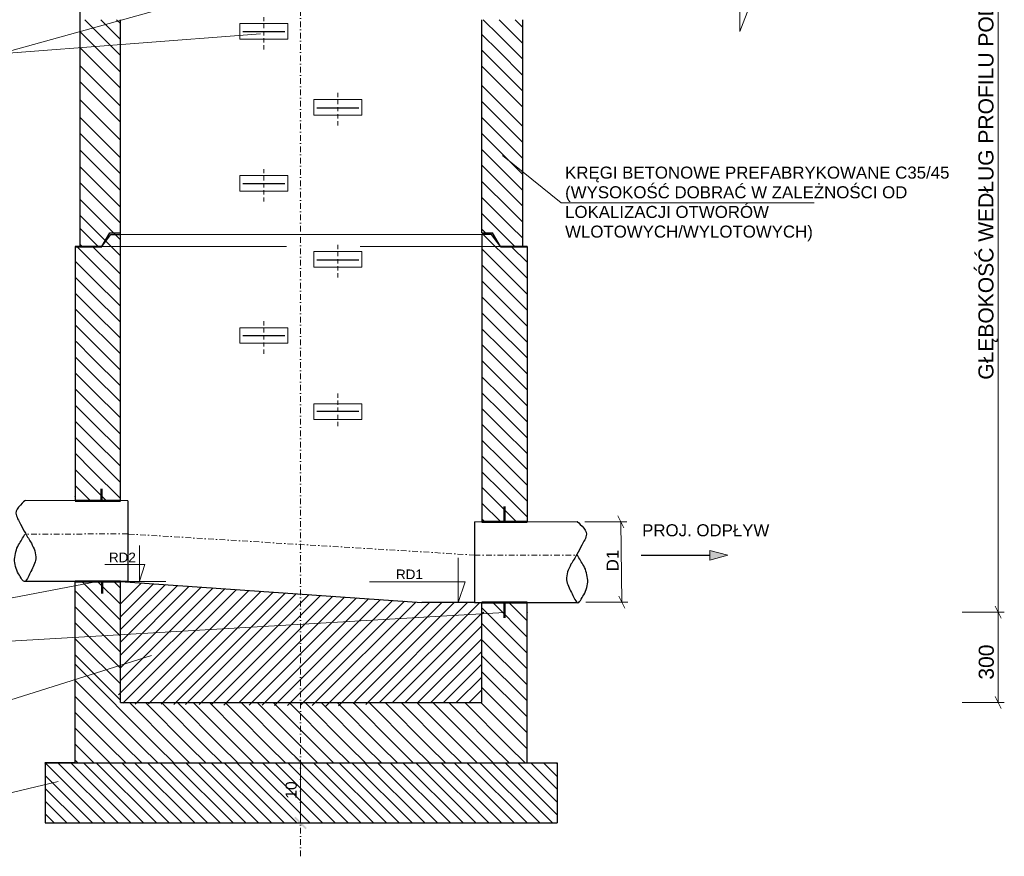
# Model space of a CAD drawing. Header units: millimetres. Extents: x 17183 to 59232, y 4375 to 14942.
# Tile 8 of 12: x 33699 to 36968, y 7706 to 10484. Entities that reach past the tile are written whole.
import ezdxf
from ezdxf.enums import TextEntityAlignment as Align

# ---------------------------------------------------------------- set-up
doc = ezdxf.new("R2010")
doc.units = ezdxf.units.MM
for name, pattern in [('DGN Style 2', [23.51279, 14.107674, -9.405116]), ('DGN Style 3', [857.226944, 612.30496, -244.921984]), ('DGN Style 4', [37.643977, 18.810232, -9.405116, 0.023513, -9.405116])]:
    doc.linetypes.add(name, pattern=pattern)
for name, color, linetype, lineweight in [('A3 poziomo', 7, 'Continuous', 20), ('land_info', 7, 'Continuous', 20), ('landscape', 7, 'Continuous', 20), ('Level 11', 7, 'Continuous', 20), ('Level 22', 7, 'Continuous', 20), ('Level 24', 7, 'Continuous', 20), ('Level 50', 7, 'Continuous', 20), ('Level 53', 7, 'Continuous', 20), ('Level 60', 7, 'Continuous', 20), ('Level 62', 7, 'Continuous', 0), ('Level 7', 7, 'Continuous', 0), ('PRZEKROJE', 1, 'Continuous', 30), ('roads_info', 7, 'Continuous', 20), ('runway_info', 7, 'Continuous', 20), ('seed', 7, 'Continuous', 20), ('współpraca', 7, 'Continuous', 20)]:
    doc.layers.add(name, color=color, linetype=linetype, lineweight=lineweight)
for name, color, linetype in [('PDF _0', 7, 'Continuous'), ('PDF _02. Wymiary i domiary', 7, 'Continuous'), ('PDF _Tekst', 7, 'Continuous')]:
    doc.layers.add(name, color=color, linetype=linetype)
doc.styles.add('PDF Arial', font='arial.ttf')
doc.styles.add('Style-Arial', font='arial.ttf')

# ---------------------------------------------------------------- blocks, each defined once
blk = doc.blocks.new('*U12')
at = {"layer": 'Level 53', "linetype": 'Continuous', "lineweight": 13}
blk.add_hatch(color=256, dxfattribs=at).paths.add_polyline_path([(-368, -68), (-628, 0), (-368, 72)])
at = {"layer": 'Level 53', "color": 7, "linetype": 'Continuous', "lineweight": 30}
blk.add_line((631, 0), (-368, 0), dxfattribs=at)
at = {"layer": 'Level 53', "color": 7, "linetype": 'Continuous', "lineweight": 13, "flags": 128}
blk.add_lwpolyline([(-628, 0), (-368, 72), (-368, -68)], close=True, dxfattribs=at)
blk = doc.blocks.new('*U15')
at = {"layer": 'Level 50', "color": 7, "linetype": 'Continuous', "lineweight": 53}
blk.add_line((4.92, 0), (-4.92, 0), dxfattribs=at)
at = {"layer": 'Level 50', "color": 7, "linetype": 'Continuous', "lineweight": 13, "extrusion": (0, 0, -1), "flags": 128}
blk.add_lwpolyline([(1.88, 7.98), (1.88, -7.98), (4.92, 0)], dxfattribs=at)
blk = doc.blocks.new('*U16')
at = {"layer": 'Level 62', "color": 7, "linetype": 'Continuous', "lineweight": 13}
for q in [(-3.46, 0), (3.46, 0)]:
    blk.add_line((0, 0), q, dxfattribs=at)
blk = doc.blocks.new('*U14')
at = {"layer": 'Level 62', "color": 7, "linetype": 'Continuous', "lineweight": 13}
for q in [(-3.46, 0), (3.46, 0)]:
    blk.add_line((0, 0), q, dxfattribs=at)
blk = doc.blocks.new('*U13')
at = {"layer": 'Level 62', "color": 7, "linetype": 'Continuous', "lineweight": 13, "extrusion": (0, 0, -1), "flags": 128}
blk.add_lwpolyline([(4.72, 3.24), (4.72, -3.24), (5.7, -0.21), (-8.18, -0.21)], dxfattribs=at)
at = {"layer": 'Level 62', "color": 7, "linetype": 'Continuous', "lineweight": 13}
blk.add_blockref('*U14', (-4.72, -3.24), dxfattribs=at)

msp = doc.modelspace()

# ---------------------------------------------------------------- linework, layer by layer
at = {"lineweight": 30}
msp.add_line((35209.385, 8548.665), (35550.046, 8549.09), dxfattribs=at)
msp.add_lwpolyline([(33783.534, 8016.58), (35483.522, 8016.58)])
at = {"layer": 'A3 poziomo', "color": 0, "linetype": 'Continuous', "lineweight": 30}
for points in [[(33717, 8887.544), (33717, 8887.544), (33717, 8887.544), (33717, 8887.544), (33716.95, 8887.544), (33685.062, 8861.678), (33686.296, 8846.128), (33687.294, 8833.543), (33695.997, 8821.252), (33702.13, 8809.181), (33707.353, 8798.902), (33712.556, 8788.87), (33717.964, 8778.832), (33724.043, 8767.552), (33731.399, 8757.549), (33737.757, 8745.844), (33746.593, 8729.576), (33754.194, 8711.264), (33752.272, 8694.383), (33750.65, 8680.146), (33743.627, 8666.216), (33736.437, 8652.159), (33730.309, 8640.176), (33723.962, 8624.493), (33716.95, 8619.024), (33710.914, 8614.317), (33701.777, 8633.598), (33695.532, 8644.242), (33685.987, 8660.512), (33681.258, 8676.81), (33682.337, 8693.064), (33683.389, 8708.908), (33687.154, 8726.428), (33695.532, 8740.566), (33702.57, 8752.442), (33709.607, 8764.318), (33716.645, 8776.193)], [(35549.995, 8817.61), (35549.995, 8817.61), (35549.995, 8817.61), (35549.995, 8817.61), (35550.046, 8817.61), (35581.933, 8791.744), (35580.7, 8776.193), (35579.701, 8763.609), (35570.998, 8751.318), (35564.865, 8739.247), (35559.642, 8728.968), (35554.44, 8718.936), (35549.031, 8708.898), (35542.953, 8697.617), (35535.596, 8687.615), (35529.238, 8675.91), (35520.402, 8659.641), (35512.801, 8641.33), (35514.724, 8624.449), (35516.345, 8610.211), (35523.368, 8596.282), (35530.558, 8582.224), (35536.686, 8570.242), (35543.033, 8554.558), (35550.046, 8549.09), (35556.082, 8544.383), (35565.218, 8563.663), (35571.463, 8574.307), (35581.009, 8590.577), (35585.737, 8606.876), (35584.658, 8623.129), (35583.606, 8638.974), (35579.841, 8656.494), (35571.463, 8670.632), (35564.425, 8682.508), (35557.388, 8694.383), (35550.351, 8706.259)]]:
    msp.add_open_spline(points, degree=3, knots=[0, 0, 0, 0, 0.08406414, 0.08406414, 0.08406414, 0.18005621, 0.18005621, 0.18005621, 0.25773893, 0.25773893, 0.25773893, 0.32389321, 0.32389321, 0.32389321, 0.3982396, 0.3982396, 0.3982396, 0.50157212, 0.50157212, 0.50157212, 0.58872302, 0.58872302, 0.58872302, 0.66301229, 0.66301229, 0.66301229, 0.72695146, 0.72695146, 0.72695146, 0.82468899, 0.82468899, 0.82468899, 0.9199671, 0.9199671, 0.9199671, 1, 1, 1, 1], dxfattribs=at)
at = {"layer": 'land_info', "color": 0, "linetype": 'DGN Style 3', "lineweight": 0}
msp.add_line((33972.094, 9731.58), (35294.294, 9731.58), dxfattribs=at)
msp.add_line((33972.094, 9731.58), (35294.294, 9731.58), dxfattribs=at)
at = {"layer": 'landscape', "color": 0, "linetype": 'Continuous', "lineweight": 13}
for p, q in [((34429.756, 10419.752), (34429.756, 10471.641)), ((34429.756, 10471.641), (34589.756, 10471.641)), ((34589.756, 10419.752), (34589.756, 10471.641)), ((34429.756, 10419.752), (34589.756, 10419.752)), ((34675.066, 10167.712), (34675.066, 10219.601)), ((34675.066, 10219.601), (34835.066, 10219.601)), ((34675.066, 10219.601), (34835.066, 10219.601)), ((34835.066, 10167.712), (34835.066, 10219.601)), ((34675.066, 10167.712), (34835.066, 10167.712)), ((34429.756, 9914.752), (34429.756, 9966.641)), ((34429.756, 9966.641), (34589.756, 9966.641)), ((34589.756, 9914.752), (34589.756, 9966.641)), ((34429.756, 9914.752), (34589.756, 9914.752)), ((34675.066, 9662.712), (34675.066, 9714.601)), ((34675.066, 9714.601), (34835.066, 9714.601)), ((34675.066, 9714.601), (34835.066, 9714.601)), ((34835.066, 9662.712), (34835.066, 9714.601)), ((34675.066, 9662.712), (34835.066, 9662.712)), ((34429.756, 9409.752), (34429.756, 9461.641)), ((34429.756, 9461.641), (34589.756, 9461.641)), ((34589.756, 9409.752), (34589.756, 9461.641)), ((34429.756, 9409.752), (34589.756, 9409.752)), ((34675.066, 9208.696), (34675.066, 9156.806)), ((34675.066, 9208.696), (34835.066, 9208.696)), ((34835.066, 9208.696), (34835.066, 9156.806)), ((34675.066, 9156.806), (34835.066, 9156.806)), ((34675.066, 9156.806), (34835.066, 9156.806))]:
    msp.add_line(p, q, dxfattribs=at)
at = {"layer": 'landscape', "color": 0, "linetype": 'Continuous', "lineweight": 0}
msp.add_line((34033.534, 9771.58), (35233.534, 9771.58), dxfattribs=at)
at = {"layer": 'landscape', "color": 0, "linetype": 'Continuous', "lineweight": 30}
for p, q in [((34057.61, 8886.982), (33716.95, 8887.544)), ((34057.534, 8886.983), (34057.61, 8619.095)), ((35209.385, 8817.048), (35550.046, 8817.61)), ((35209.461, 8817.048), (35209.385, 8548.665)), ((34057.61, 8619.095), (33716.95, 8619.024)), ((34033.534, 8619.09), (35033.534, 8549.09)), ((35209.292, 8548.665), (35033.534, 8549.09))]:
    msp.add_line(p, q, dxfattribs=at)
at = {"layer": 'Level 11', "color": 0, "linetype": 'Continuous', "lineweight": 30}
for p, q in [((33898.993, 10741.58), (33898.534, 9731.58)), ((34033.46, 9933.69), (34033.534, 10484.445)), ((35233.534, 10276.58), (35233.534, 10484.439)), ((35368.534, 10484.445), (35368.534, 10236.58)), ((35233.534, 9776.58), (35233.534, 10276.58)), ((35368.534, 10236.58), (35368.534, 9731.58)), ((34033.534, 8887.022), (34033.46, 9933.69)), ((33972.094, 9731.58), (33998.594, 9776.58)), ((33998.594, 9776.58), (34033.534, 9776.58)), ((35233.534, 9776.58), (35268.474, 9776.58)), ((35233.534, 9776.58), (35268.474, 9776.58)), ((35294.974, 9731.58), (35268.474, 9776.58)), ((35294.974, 9731.58), (35268.474, 9776.58)), ((33972.094, 9731.58), (34001.184, 9771.58)), ((34001.184, 9771.58), (34033.534, 9771.58)), ((35233.534, 9771.58), (35233.495, 8817.088)), ((35265.884, 9771.58), (35233.534, 9771.58)), ((35265.884, 9771.58), (35233.534, 9771.58)), ((35294.974, 9731.58), (35265.884, 9771.58)), ((35294.974, 9731.58), (35265.884, 9771.58)), ((33883.534, 9731.58), (33883.534, 8887.269)), ((35383.534, 9731.58), (35383.534, 8817.335)), ((33883.534, 8016.58), (33883.534, 8619.059)), ((34033.534, 8216.58), (34033.534, 8619.09)), ((35233.534, 8366.58), (35233.534, 8548.695)), ((35383.534, 8016.58), (35383.534, 8548.882)), ((35233.534, 8216.58), (35233.534, 8366.58)), ((34033.534, 8216.58), (35233.534, 8216.58)), ((33883.534, 8016.58), (33783.534, 8016.58)), ((33783.534, 8016.58), (33783.559, 7816.921)), ((33883.534, 8016.58), (35383.534, 8016.58)), ((35483.522, 8016.58), (35483.547, 7816.921)), ((33783.534, 7816.921), (35483.547, 7816.921))]:
    msp.add_line(p, q, dxfattribs=at)
at = {"layer": 'Level 11', "color": 0, "linetype": 'Continuous', "lineweight": 40}
for p, q in [((33883.534, 9731.58), (33972.094, 9731.58)), ((35294.974, 9731.58), (35383.534, 9731.58)), ((35294.974, 9731.58), (35383.534, 9731.58))]:
    msp.add_line(p, q, dxfattribs=at)
at = {"layer": 'Level 22', "color": 0, "linetype": 'Continuous', "lineweight": 0}
for p, q in [((33997.248, 10402.156), (33914.959, 10484.445)), ((34033.534, 10471.666), (34020.792, 10484.445)), ((35368.534, 10406.205), (35290.516, 10484.445)), ((35289.38, 10379.684), (35233.534, 10435.53)), ((34033.534, 10365.87), (33997.248, 10402.156)), ((33970.424, 10320.156), (33899.8, 10390.779)), ((35368.534, 10300.53), (35289.38, 10379.684)), ((35289.38, 10274.084), (35233.534, 10329.771)), ((34033.504, 10257.076), (33970.424, 10320.156)), ((34033.488, 10143.94), (33899.8, 10277.628)), ((35328.705, 10170.437), (35233.534, 10265.662)), ((35368.534, 10194.892), (35289.38, 10274.084)), ((35368.534, 10236.508), (35368.462, 10236.58)), ((35368.534, 10130.664), (35328.705, 10170.437)), ((35328.705, 10064.237), (35233.534, 10159.363)), ((34033.457, 9972.978), (33898.613, 10107.822)), ((34033.461, 9917.693), (33898.606, 10052.548)), ((35328.705, 9958.337), (35233.534, 10053.508)), ((35368.534, 10024.295), (35328.705, 10064.237)), ((34033.469, 9809.01), (33898.624, 9943.854)), ((35328.705, 9852.737), (35233.534, 9947.638)), ((35368.534, 9918.508), (35328.705, 9958.337)), ((35328.705, 9745.937), (35233.534, 9841.243)), ((35368.534, 9812.889), (35328.705, 9852.737)), ((33970.424, 9763.378), (33899.8, 9834.002)), ((34033.476, 9700.326), (33970.424, 9763.378)), ((35277.958, 9731.58), (35237.958, 9771.58)), ((35343.07, 9731.58), (35328.705, 9745.937)), ((33906.246, 9731.58), (33898.534, 9739.292)), ((34033.534, 9638.928), (33941.068, 9731.394)), ((35300.616, 9708.922), (35277.958, 9731.58)), ((35383.534, 9626.004), (35300.616, 9708.922)), ((33941.068, 9625.494), (33883.534, 9683.061)), ((35300.616, 9603.022), (35233.534, 9670.142)), ((34033.534, 9533.159), (33941.068, 9625.494)), ((35383.534, 9520.221), (35300.616, 9603.022)), ((33941.068, 9519.294), (33883.534, 9576.801)), ((35300.616, 9496.822), (35233.534, 9563.872)), ((34033.534, 9426.565), (33941.068, 9519.294)), ((35383.534, 9413.668), (35300.616, 9496.822)), ((33941.068, 9413.394), (33883.534, 9470.928)), ((35300.616, 9390.922), (35233.534, 9458.004)), ((34033.534, 9320.928), (33941.068, 9413.394)), ((35383.534, 9308.004), (35300.616, 9390.922)), ((33941.068, 9307.794), (33883.534, 9365.165)), ((35300.616, 9285.322), (35233.534, 9352.214)), ((34033.534, 9215.285), (33941.068, 9307.794)), ((35383.534, 9202.365), (35300.616, 9285.322)), ((33941.068, 9200.994), (33883.534, 9258.609)), ((35300.616, 9178.522), (35233.534, 9245.699)), ((34033.534, 9108.58), (33941.068, 9200.994)), ((35383.534, 9095.651), (35300.616, 9178.522)), ((33941.068, 9093.94), (33883.534, 9151.555)), ((35300.616, 9073.901), (35233.534, 9141.077)), ((34033.534, 9001.526), (33941.068, 9093.94)), ((35383.534, 8991.029), (35300.616, 9073.901)), ((33941.068, 8986.886), (33883.534, 9044.501)), ((35300.616, 8968.469), (35233.534, 9035.645)), ((34033.533, 8894.473), (33941.068, 8986.886)), ((35383.534, 8885.597), (35300.616, 8968.469)), ((33934.134, 8886.775), (33883.534, 8937.447)), ((35300.616, 8864.659), (35233.534, 8931.835)), ((35348.025, 8817.277), (35300.616, 8864.659)), ((34033.534, 8543.425), (33957.885, 8619.074)), ((33941.068, 8529.991), (33883.534, 8587.557)), ((35383.534, 8487.816), (35322.572, 8548.806)), ((34033.534, 8437.656), (33941.068, 8529.991)), ((35383.534, 8381.244), (35233.534, 8531.159)), ((33941.068, 8423.791), (33883.534, 8481.298)), ((34033.534, 8331.062), (33941.068, 8423.791)), ((35383.534, 8275.519), (35233.534, 8425.519)), ((33941.068, 8317.891), (33883.534, 8375.425)), ((34033.031, 8225.928), (33941.068, 8317.891)), ((35383.534, 8169.019), (35233.534, 8319.019)), ((34102.63, 8071.423), (33883.534, 8290.519)), ((34208.53, 8071.423), (34063.291, 8216.58)), ((34314.73, 8071.423), (34169.642, 8216.58)), ((34420.63, 8071.423), (34275.474, 8216.58)), ((34420.63, 8177.323), (34381.355, 8216.58)), ((34633.03, 8071.423), (34487.668, 8216.58)), ((34738.63, 8071.423), (34593.474, 8216.58)), ((34845.13, 8071.423), (34699.974, 8216.58)), ((34951.03, 8071.423), (34805.791, 8216.58)), ((35057.23, 8071.423), (34912.142, 8216.58)), ((35163.13, 8071.423), (35017.974, 8216.58)), ((35163.13, 8177.323), (35123.855, 8216.58)), ((35375.53, 8071.423), (35230.168, 8216.58)), ((33996.13, 8071.423), (33883.534, 8184.019)), ((34526.23, 8071.423), (34420.63, 8177.323)), ((35268.73, 8071.423), (35163.13, 8177.323)), ((33890.53, 8071.423), (33883.534, 8078.41)), ((33945.343, 8016.58), (33890.53, 8071.423)), ((34050.974, 8016.58), (33996.13, 8071.423)), ((34157.474, 8016.58), (34102.63, 8071.423)), ((34263.296, 8016.58), (34208.53, 8071.423)), ((34369.729, 8016.58), (34314.73, 8071.423)), ((34475.474, 8016.58), (34420.63, 8071.423)), ((34581.099, 8016.58), (34526.23, 8071.423)), ((34687.843, 8016.58), (34633.03, 8071.423)), ((34793.474, 8016.58), (34738.63, 8071.423)), ((34899.974, 8016.58), (34845.13, 8071.423)), ((35005.796, 8016.58), (34951.03, 8071.423)), ((35112.229, 8016.58), (35057.23, 8071.423)), ((35217.974, 8016.58), (35163.13, 8071.423)), ((35323.599, 8016.58), (35268.73, 8071.423)), ((35383.534, 8063.415), (35375.53, 8071.423))]:
    msp.add_line(p, q, dxfattribs=at)
at = {"layer": 'Level 22', "color": 0, "linetype": 'DGN Style 3', "lineweight": 0}
for p, q in [((33997.248, 10455.256), (33968.072, 10484.445)), ((35289.38, 10432.784), (35237.742, 10484.445)), ((35368.534, 10459.53), (35343.619, 10484.445)), ((33970.424, 10373.256), (33899.8, 10443.91)), ((34033.534, 10419.173), (33997.248, 10455.256)), ((35342.78, 10379.684), (35289.38, 10432.784)), ((34023.824, 10320.156), (33970.424, 10373.256)), ((35236.88, 10379.684), (35233.534, 10383.03)), ((35289.38, 10327.184), (35236.88, 10379.684)), ((35368.534, 10353.918), (35342.78, 10379.684)), ((33970.424, 10260.104), (33899.8, 10330.759)), ((34033.511, 10310.464), (34023.824, 10320.156)), ((35368.534, 10248.03), (35289.38, 10327.184)), ((34032.116, 10198.759), (33970.424, 10260.104)), ((34033.483, 10084.301), (33898.578, 10219.263)), ((35328.705, 10117.337), (35233.534, 10212.508)), ((34024.75, 10034.785), (33898.604, 10160.986)), ((35328.705, 10011.437), (35233.534, 10106.649)), ((35368.534, 10077.508), (35328.705, 10117.337)), ((34033.453, 10026.13), (34024.75, 10034.785)), ((35368.534, 9971.832), (35328.705, 10011.437)), ((34024.762, 9870.816), (33898.615, 9997.018)), ((35276.205, 9958.337), (35233.534, 10001.008)), ((35328.705, 9905.837), (35276.205, 9958.337)), ((34033.461, 9917.693), (34023.812, 9927.346)), ((35368.534, 9866.008), (35328.705, 9905.837)), ((33970.424, 9816.478), (33898.605, 9888.328)), ((35328.705, 9799.337), (35233.534, 9894.508)), ((34033.465, 9862.162), (34024.762, 9870.816)), ((34023.824, 9763.378), (33970.424, 9816.478)), ((33959.354, 9731.58), (33898.534, 9792.449)), ((35245.768, 9776.58), (35233.534, 9788.8)), ((35368.534, 9759.508), (35328.705, 9799.337)), ((34033.472, 9753.725), (34023.824, 9763.378)), ((33941.068, 9678.894), (33888.382, 9731.58)), ((35300.616, 9656.422), (35233.534, 9723.504)), ((35383.534, 9679.171), (35331.083, 9731.58)), ((34033.534, 9586.428), (33941.068, 9678.894)), ((35383.534, 9573.504), (35300.616, 9656.422)), ((33941.068, 9572.394), (33883.534, 9629.928)), ((35300.616, 9549.922), (35233.534, 9617.004)), ((34033.534, 9479.928), (33941.068, 9572.394)), ((35383.534, 9467.004), (35300.616, 9549.922)), ((33941.068, 9466.494), (33883.534, 9524.053)), ((35300.616, 9444.022), (35233.534, 9511.133)), ((33994.468, 9413.394), (33941.068, 9466.494)), ((33888.568, 9413.394), (33883.534, 9418.428)), ((35354.016, 9390.922), (35300.616, 9444.022)), ((33941.068, 9360.894), (33888.568, 9413.394)), ((34033.534, 9374.311), (33994.468, 9413.394)), ((35248.116, 9390.922), (35233.534, 9405.504)), ((35300.616, 9338.422), (35248.116, 9390.922)), ((35383.534, 9361.391), (35354.016, 9390.922)), ((34033.534, 9268.428), (33941.068, 9360.894)), ((35383.534, 9255.504), (35300.616, 9338.422)), ((33941.068, 9254.394), (33883.534, 9311.928)), ((35300.616, 9231.922), (35233.534, 9299.004)), ((34033.534, 9161.928), (33941.068, 9254.394)), ((35383.534, 9149.004), (35300.616, 9231.922)), ((33941.068, 9147.34), (33883.534, 9204.874)), ((35300.616, 9126.322), (35233.534, 9193.328)), ((34033.534, 9054.874), (33941.068, 9147.34)), ((35383.534, 9043.352), (35300.616, 9126.322)), ((33941.068, 9040.286), (33883.534, 9097.82)), ((35300.616, 9021.701), (35233.534, 9088.707)), ((34033.534, 8947.82), (33941.068, 9040.286)), ((33941.068, 8933.232), (33883.534, 8990.765)), ((35383.534, 8938.73), (35300.616, 9021.701)), ((35300.616, 8916.269), (35233.534, 8983.274)), ((33987.16, 8887.14), (33941.068, 8933.232)), ((35383.534, 8833.298), (35300.616, 8916.269)), ((35295.878, 8817.191), (35233.534, 8879.464)), ((35243.535, 8817.104), (35233.534, 8827.093)), ((34033.534, 8490.925), (33905.396, 8619.063)), ((34033.534, 8597.115), (34011.564, 8619.085)), ((33941.068, 8476.891), (33883.534, 8534.425)), ((35383.534, 8434.519), (35269.314, 8548.74)), ((34033.534, 8384.425), (33941.068, 8476.891)), ((35383.534, 8328.781), (35233.534, 8478.875)), ((33941.068, 8370.991), (33883.534, 8428.55)), ((33994.468, 8317.891), (33941.068, 8370.991)), ((35383.534, 8222.297), (35233.534, 8372.176)), ((34155.73, 8071.423), (33883.534, 8343.79)), ((34033.534, 8278.808), (33994.468, 8317.891)), ((34049.53, 8071.423), (33883.534, 8237.285)), ((35383.534, 8116.519), (35233.534, 8266.519)), ((34261.63, 8071.423), (34116.474, 8216.58)), ((34368.13, 8071.423), (34222.974, 8216.58)), ((34420.63, 8124.523), (34328.614, 8216.58)), ((34579.63, 8071.423), (34434.474, 8216.58)), ((34686.13, 8071.423), (34540.974, 8216.58)), ((34792.03, 8071.423), (34646.756, 8216.58)), ((34898.23, 8071.423), (34753.165, 8216.58)), ((35004.13, 8071.423), (34858.974, 8216.58)), ((35110.63, 8071.423), (34965.474, 8216.58)), ((35163.13, 8124.523), (35071.114, 8216.58)), ((35322.13, 8071.423), (35176.974, 8216.58)), ((33943.63, 8071.423), (33883.534, 8131.519)), ((34474.03, 8071.423), (34420.63, 8124.523)), ((35216.53, 8071.423), (35163.13, 8124.523)), ((33998.474, 8016.58), (33943.63, 8071.423)), ((34104.329, 8016.58), (34049.53, 8071.423)), ((34210.636, 8016.58), (34155.73, 8071.423)), ((34316.474, 8016.58), (34261.63, 8071.423)), ((34420.63, 8018.923), (34368.13, 8071.423)), ((34528.85, 8016.58), (34474.03, 8071.423)), ((34634.474, 8016.58), (34579.63, 8071.423)), ((34740.974, 8016.58), (34686.13, 8071.423)), ((34846.829, 8016.58), (34792.03, 8071.423)), ((34953.136, 8016.58), (34898.23, 8071.423)), ((35058.974, 8016.58), (35004.13, 8071.423)), ((35163.13, 8018.923), (35110.63, 8071.423)), ((35271.35, 8016.58), (35216.53, 8071.423)), ((35376.974, 8016.58), (35322.13, 8071.423)), ((33891.974, 8016.58), (33883.534, 8025.019)), ((34422.974, 8016.58), (34420.63, 8018.923)), ((35165.474, 8016.58), (35163.13, 8018.923))]:
    msp.add_line(p, q, dxfattribs=at)
at = {"layer": 'Level 22', "color": 0, "linetype": 'DGN Style 4', "lineweight": 0}
for p, q in [((34057.565, 8776.621), (33716.95, 8776.524)), ((35209.43, 8706.598), (35550.046, 8706.59))]:
    msp.add_line(p, q, dxfattribs=at)
at = {"layer": 'Level 22', "color": 0, "linetype": 'DGN Style 4'}
msp.add_line((35209.43, 8706.598), (34057.565, 8776.621), dxfattribs=at)
at = {"layer": 'Level 24', "color": 0, "linetype": 'Continuous', "lineweight": 50}
for p, q in [((33970.478, 8887.025), (33970.478, 8927.025)), ((34033.534, 8887.022), (33883.534, 8887.269)), ((35308.218, 8868.043), (35308.218, 8818.043)), ((35383.535, 8817.335), (35233.495, 8817.088)), ((34033.522, 8619.091), (33883.534, 8619.059)), ((33972.593, 8579.481), (33972.593, 8619.481)), ((35383.535, 8548.882), (35233.535, 8548.695)), ((35309.015, 8498.254), (35309.014, 8548.789))]:
    msp.add_line(p, q, dxfattribs=at)
at = {"layer": 'Level 60', "color": 0, "linetype": 'Continuous', "lineweight": 0}
for p, q in [((34033.534, 8544.154), (34103.568, 8614.188)), ((34033.534, 8501.727), (34143.219, 8611.412)), ((34033.534, 8459.301), (34182.87, 8608.636)), ((34033.534, 8416.874), (34222.521, 8605.861)), ((34033.534, 8374.448), (34262.172, 8603.085)), ((34033.534, 8332.022), (34301.822, 8600.31)), ((34033.534, 8289.595), (34341.473, 8597.534)), ((34027.591, 8242.477), (34379.955, 8594.84)), ((34041.618, 8214.391), (34419.313, 8592.085)), ((34082.168, 8211.575), (34459.841, 8589.248)), ((34126.471, 8212.201), (34500.661, 8586.391)), ((34168.898, 8211.575), (34540.897, 8583.575)), ((34210.698, 8210.324), (34581.132, 8580.758)), ((34249.997, 8210.95), (34617.275, 8578.228)), ((34294.926, 8210.324), (34659.849, 8575.248)), ((34335.475, 8210.324), (34697.746, 8572.595)), ((34377.276, 8208.447), (34738.566, 8569.738)), ((34427.21, 8216.58), (34777.633, 8567.003)), ((34461.19, 8208.134), (34817.283, 8564.227)), ((34503.617, 8207.822), (34857.227, 8561.431)), ((34545.418, 8207.196), (34896.877, 8558.656)), ((34587.844, 8207.509), (34936.236, 8555.901)), ((34632.46, 8209.073), (34976.471, 8553.084)), ((34669.882, 8206.57), (35013.784, 8550.472)), ((34714.185, 8203.442), (35059.769, 8549.027)), ((34757.862, 8205.945), (35100.845, 8548.927)), ((34805.919, 8213.452), (35141.297, 8548.83)), ((34847.72, 8210.95), (35185.493, 8548.723)), ((34893.9, 8216.58), (35226.116, 8548.796)), ((34936.327, 8216.58), (35233.534, 8513.788)), ((35233.534, 8510.55), (35239.565, 8516.58)), ((34978.753, 8216.58), (35233.534, 8471.362)), ((35021.179, 8216.58), (35233.534, 8428.935)), ((35063.606, 8216.58), (35233.534, 8386.509)), ((35106.032, 8216.58), (35233.534, 8344.082)), ((35148.459, 8216.58), (35233.534, 8301.656)), ((35190.885, 8216.58), (35233.534, 8259.229)), ((35233.311, 8216.58), (35233.534, 8216.803)), ((33983.194, 7816.921), (33783.534, 8016.58)), ((34025.62, 7816.921), (33825.961, 8016.58)), ((34068.046, 7816.921), (33868.387, 8016.58)), ((34110.473, 7816.921), (33910.814, 8016.58)), ((34152.899, 7816.921), (33953.24, 8016.58)), ((34195.326, 7816.921), (33995.666, 8016.58)), ((34237.752, 7816.921), (34038.093, 8016.58)), ((34280.178, 7816.921), (34080.519, 8016.58)), ((34322.605, 7816.921), (34122.946, 8016.58)), ((34365.031, 7816.921), (34165.372, 8016.58)), ((34407.458, 7816.921), (34207.798, 8016.58)), ((34449.884, 7816.921), (34250.225, 8016.58)), ((34492.31, 7816.921), (34292.651, 8016.58)), ((34534.737, 7816.921), (34335.078, 8016.58)), ((34577.163, 7816.921), (34377.504, 8016.58)), ((34619.59, 7816.921), (34419.93, 8016.58)), ((34662.016, 7816.921), (34462.357, 8016.58)), ((34704.442, 7816.921), (34504.783, 8016.58)), ((34746.869, 7816.921), (34547.21, 8016.58)), ((34789.295, 7816.921), (34589.636, 8016.58)), ((34831.722, 7816.921), (34632.062, 8016.58)), ((34874.148, 7816.921), (34674.489, 8016.58)), ((34916.575, 7816.921), (34716.915, 8016.58)), ((34959.001, 7816.921), (34759.342, 8016.58)), ((35001.427, 7816.921), (34801.768, 8016.58)), ((35043.854, 7816.921), (34844.195, 8016.58)), ((35086.28, 7816.921), (34886.621, 8016.58)), ((35128.707, 7816.921), (34929.047, 8016.58)), ((35171.133, 7816.921), (34971.474, 8016.58)), ((35213.559, 7816.921), (35013.9, 8016.58)), ((35255.986, 7816.921), (35056.327, 8016.58)), ((35298.412, 7816.921), (35098.753, 8016.58)), ((35340.839, 7816.921), (35141.179, 8016.58)), ((35383.265, 7816.921), (35183.606, 8016.58)), ((35425.691, 7816.921), (35226.032, 8016.58)), ((35468.118, 7816.921), (35268.459, 8016.58)), ((35483.543, 7843.922), (35310.885, 8016.58)), ((35483.538, 7886.353), (35353.311, 8016.58)), ((35483.533, 7928.785), (35395.738, 8016.58)), ((35483.527, 7971.217), (35438.164, 8016.58)), ((35483.522, 8013.649), (35480.591, 8016.58)), ((33940.767, 7816.921), (33783.54, 7974.148)), ((33898.341, 7816.921), (33783.545, 7931.717)), ((33855.914, 7816.921), (33783.55, 7889.285)), ((33813.488, 7816.921), (33783.556, 7846.853))]:
    msp.add_line(p, q, dxfattribs=at)
for p in [(35233.534, 9016.58), (35383.936, 9018.621), (35383.936, 9018.621), (33883.094, 8902.005), (33883.094, 8902.005), (34033.094, 8902.005), (34033.094, 8902.005), (35233.936, 8516.156), (35233.936, 8516.156), (35383.936, 8516.156), (35383.936, 8516.156), (33783.534, 8016.58)]:
    msp.add_point(p, dxfattribs=at)
at = {"layer": 'Level 62', "color": 0, "linetype": 'Continuous', "lineweight": 13, "flags": 128}
msp.add_lwpolyline([(34096.783, 8738.427), (34096.783, 8619.811), (34114.698, 8675.272), (33982.122, 8675.272)], dxfattribs=at)
at = {"layer": 'Level 7', "color": 0, "linetype": 'Continuous', "lineweight": 0}
for p, q in [((36947.782, 11883.888), (36947.782, 8516.918)), ((36947.782, 8596.918), (36947.782, 8516.918)), ((36937.782, 8536.918), (36957.782, 8496.918)), ((36827.782, 8516.918), (36967.782, 8516.918)), ((36947.782, 8516.918), (36947.782, 8216.58)), ((36827.782, 8216.58), (36967.782, 8216.58)), ((36937.782, 8236.58), (36957.782, 8196.58))]:
    msp.add_line(p, q, dxfattribs=at)
at = {"layer": 'PDF _0', "color": 18, "true_color": 0x000000, "transparency": 33554559}
for points in [[(34614.858, 8037.165), (34610.624, 8032.931), (34652.43, 7999.593)], [(34652.43, 7999.593), (34610.624, 8032.931), (34614.858, 8037.165)], [(34610.624, 8032.931), (34652.43, 7999.593), (34648.197, 7995.888)], [(34648.197, 7995.888), (34652.43, 7999.593), (34610.624, 8032.931)], [(34614.587, 7837.505), (34610.354, 7833.272), (34652.159, 7799.933)], [(34652.159, 7799.933), (34610.354, 7833.272), (34614.587, 7837.505)], [(34610.354, 7833.272), (34652.159, 7799.933), (34647.926, 7796.229)], [(34647.926, 7796.229), (34652.159, 7799.933), (34610.354, 7833.272)]]:
    msp.add_solid(points, dxfattribs=at)
at = {"layer": 'PDF _02. Wymiary i domiary', "lineweight": 18}
msp.add_lwpolyline([(34631.792, 7816.921), (34631.792, 8016.58)], dxfattribs=at)
at = {"layer": 'PRZEKROJE', "color": 0, "linetype": 'DGN Style 4', "lineweight": 0, "flags": 128}
msp.add_lwpolyline([(34631.792, 7706.285), (34631.792, 10833.713)], dxfattribs=at)
at = {"layer": 'roads_info', "color": 0, "linetype": 'Continuous', "lineweight": 18}
for p, q in [((33631.555, 10370.749), (34763.054, 10685.4)), ((33631.555, 10370.749), (34498.275, 10437.186)), ((35496.866, 9876.515), (35301.664, 10032.961)), ((36336.753, 9876.515), (35496.866, 9876.515)), ((33957.358, 8618.644), (32589.793, 8359.051)), ((35308.936, 8516.156), (32589.793, 8359.051)), ((34136.349, 8373.036), (32899.194, 7982.54)), ((33826.943, 7954.965), (33013.998, 7758.582))]:
    msp.add_line(p, q, dxfattribs=at)
at = {"layer": 'runway_info', "color": 0, "linetype": 'Continuous', "lineweight": 30}
for p, q in [((34439.756, 10445.704), (34579.756, 10445.704)), ((34685.066, 10191.47), (34825.066, 10191.47)), ((34439.756, 9940.704), (34579.756, 9940.704)), ((34685.066, 9686.47), (34825.066, 9686.47)), ((34439.756, 9435.704), (34579.756, 9435.704)), ((34685.066, 9184.938), (34825.066, 9184.938))]:
    msp.add_line(p, q, dxfattribs=at)
at = {"layer": 'seed', "color": 0, "linetype": 'DGN Style 2', "lineweight": 0}
for p, q in [((34509.756, 10385.201), (34509.756, 10501.811)), ((34755.066, 10133.161), (34755.066, 10249.771)), ((34509.756, 9880.201), (34509.756, 9996.811)), ((34755.066, 9628.161), (34755.066, 9744.771)), ((34509.756, 9375.201), (34509.756, 9491.811)), ((34755.066, 9243.247), (34755.066, 9126.637))]:
    msp.add_line(p, q, dxfattribs=at)
at = {"layer": 'współpraca', "color": 0, "linetype": 'Continuous', "lineweight": 18}
for p, q in [((35684.98, 8837.048), (35704.98, 8797.048)), ((35574.98, 8817.048), (35714.98, 8817.048)), ((35698.08, 8549.776), (35694.98, 8817.048)), ((35708.08, 8529.776), (35688.08, 8569.776)), ((35578.08, 8549.776), (35718.08, 8549.776))]:
    msp.add_line(p, q, dxfattribs=at)

# ---------------------------------------------------------------- block references
at = {"layer": 'Level 50', "color": 0, "linetype": 'Continuous', "lineweight": 13, "extrusion": (0, 0, -1), "xscale": 25, "yscale": 25, "zscale": 25}
msp.add_blockref('*U15', (-36042.797, 10644.613), dxfattribs=at)
at = {"layer": 'Level 53', "color": 0, "linetype": 'Continuous', "lineweight": 30, "xscale": 0.2281744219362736, "yscale": 0.2281744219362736, "zscale": 0.2281744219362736, "rotation": 180}
msp.add_blockref('*U12', (35906.233, 8706.59), dxfattribs=at)
at = {"layer": 'Level 62', "color": 6, "linetype": 'Continuous', "lineweight": 13, "extrusion": (0, 0, -1), "xscale": 22.85000400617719, "yscale": 22.85000400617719, "zscale": 22.85000400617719}
msp.add_blockref('*U13', (-35047.202, 8622.932), dxfattribs=at)
at = {"layer": 'Level 62', "color": 0, "linetype": 'Continuous', "lineweight": 13, "extrusion": (0, 0, -1), "xscale": 18.28000320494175, "yscale": 18.28000320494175, "zscale": 18.28000320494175}
msp.add_blockref('*U16', (-34120.859, 8619.095), dxfattribs=at)

# ---------------------------------------------------------------- texts
at = {"layer": 'Level 53', "color": 0, "linetype": 'Continuous', "lineweight": 13, "insert": (35765.48, 8788.623), "char_height": 39.9996, "attachment_point": 4, "line_spacing_factor": 0.903617, "style": 'Style-Arial'}
msp.add_mtext('PROJ. ODPŁYW', dxfattribs=at)
at = {"layer": 'Level 62', "color": 0, "linetype": 'Continuous', "lineweight": 13, "style": 'Style-Arial'}
for s, p in [('RD2', (33995.225, 8698.768)), ('RD1', (34948.239, 8642.709))]:
    msp.add_text(s, height=31.9997, dxfattribs=at).set_placement(p, align=Align.MIDDLE_LEFT)
at = {"layer": 'Level 7', "color": 0, "linetype": 'Continuous', "lineweight": 0, "style": 'Style-Arial'}
for s, p in [('GŁĘBOKOŚĆ WEDŁUG PROFILU PODŁUŻNEGO', (36906.756, 9288.96)), ('300', (36907.782, 8292.916))]:
    msp.add_text(s, height=49.9995, rotation=90, dxfattribs=at).set_placement(p, align=Align.MIDDLE_LEFT)
at = {"layer": 'PDF _Tekst', "insert": (34619.195, 7897.46), "char_height": 37.1225, "attachment_point": 7, "rotation": 90, "style": 'PDF Arial'}
msp.add_mtext('10', dxfattribs=at)
at = {"layer": 'roads_info', "color": 0, "linetype": 'Continuous', "lineweight": 13, "insert": (35509.686, 9872.662), "char_height": 39.9996, "attachment_point": 4, "line_spacing_factor": 0.978919, "style": 'Style-Arial'}
msp.add_mtext('KRĘGI BETONOWE PREFABRYKOWANE C35/45 \\P(WYSOKOŚĆ DOBRAĆ W ZALEŻNOŚCI OD \\PLOKALIZACJI OTWORÓW \\PWLOTOWYCH/WYLOTOWYCH)', dxfattribs=at)
at = {"layer": 'współpraca', "color": 0, "linetype": 'Continuous', "lineweight": 0, "style": 'Style-Arial'}
msp.add_text('D1', height=40, rotation=90, dxfattribs=at).set_placement((35667.238, 8688.552), align=Align.MIDDLE_CENTER)

doc.saveas('drawing.dxf')
